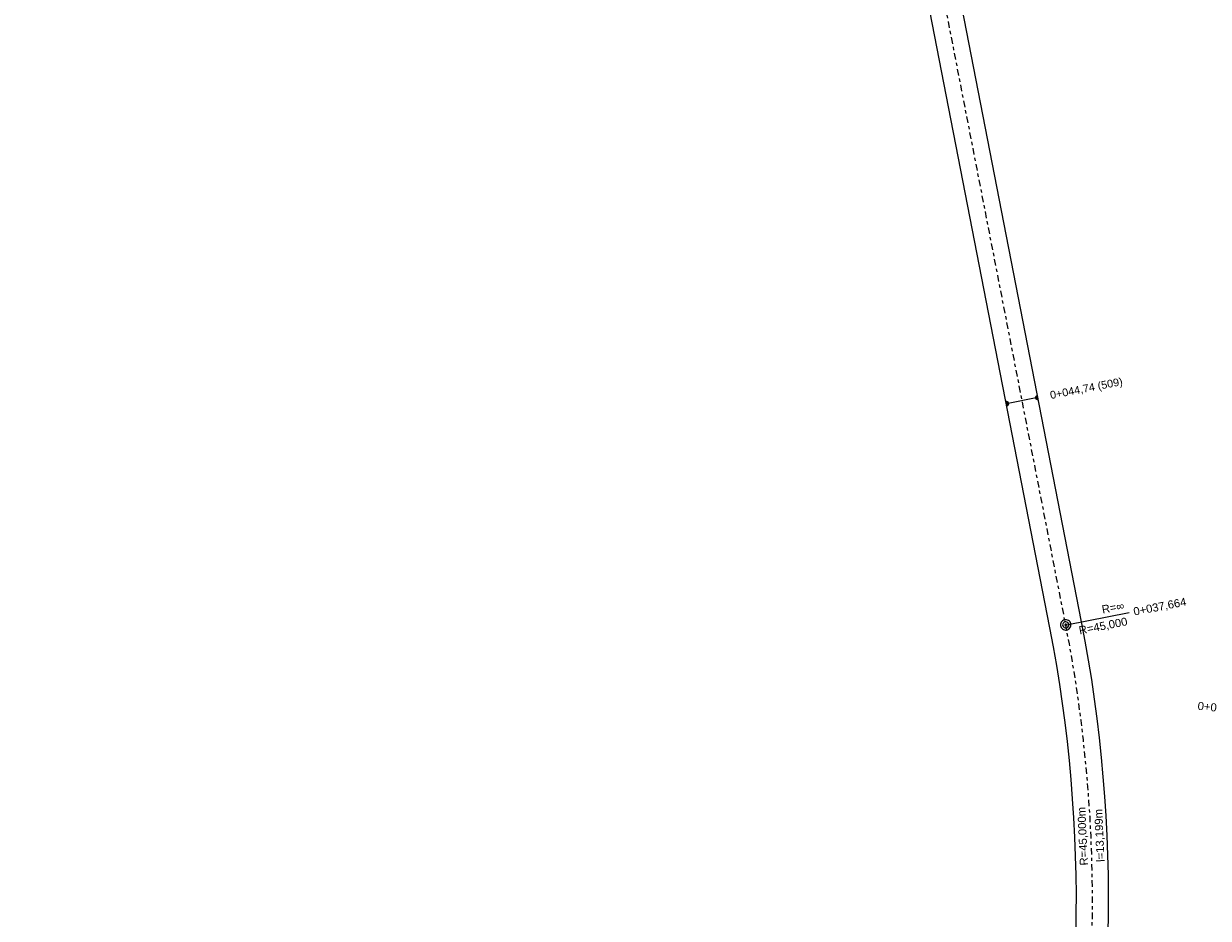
# Model space of a CAD drawing. Extents: x 4534497 to 4534598, y 5622071 to 5622343.
# Tile 6 of 44: x 4534533 to 4534569, y 5622138 to 5622166. Entities that reach past the tile are written whole.
import ezdxf

# ---------------------------------------------------------------- set-up
doc = ezdxf.new("R2010")
doc.units = 0
doc.linetypes.add('LT00000', pattern=[0])
doc.linetypes.add('LT00008', pattern=[0.42, 0.2, -0.1, 0.02, -0.1])
for name, color, linetype, lineweight, true_color in [('A-ELEMENTE', 18, 'LT00000', 5, 0x000000), ('A-LAENGEN', 18, 'LT00000', 5, 0x000000), ('AB_STATIONEN_QUERVERBINDER', 18, 'LT00000', 5, 0x000000), ('ACHSEN', 18, 'LT00000', 5, 0x000000), ('BESCHRIFTUNG', 18, 'LT00000', 5, 0x000000), ('GLEISE', 18, 'LT00000', 5, 0x000000), ('SV', 18, 'LT00000', 5, 0x000000)]:
    doc.layers.add(name, color=color, linetype=linetype, lineweight=lineweight, true_color=true_color)
doc.styles.add('TS100', font='arial.ttf', dxfattribs={"height": 0.2})

# ---------------------------------------------------------------- blocks, each defined once
blk = doc.blocks.new('SYMB1109')
at = {"color": 0, "linetype": 'ByBlock', "lineweight": -2, "flags": 128}
for points in [[(0.5, 0), (0.489765, 0.100649), (0.459479, 0.197178), (0.410382, 0.285634), (0.344483, 0.362396), (0.264482, 0.424322), (0.173653, 0.468876), (0.075714, 0.494234), (-0.025325, 0.499358), (-0.125326, 0.484039), (-0.220197, 0.448902), (-0.306053, 0.395388), (-0.379379, 0.325686), (-0.437173, 0.242651), (-0.47707, 0.149682), (-0.497435, 0.050584), (-0.497435, -0.050584), (-0.47707, -0.149682), (-0.437173, -0.242651), (-0.379379, -0.325686), (-0.306053, -0.395388), (-0.220197, -0.448902), (-0.125326, -0.484039), (-0.025325, -0.499358), (0.075714, -0.494234), (0.173653, -0.468876), (0.264482, -0.424322), (0.344483, -0.362396), (0.410382, -0.285634), (0.459479, -0.197178), (0.489765, -0.100649), (0.5, 0)], [(0.3, 0), (0.283745, 0.09741), (0.236742, 0.184264), (0.164084, 0.25115), (0.073646, 0.29082), (-0.024774, 0.298975), (-0.120509, 0.274732), (-0.203184, 0.220717), (-0.263842, 0.142784), (-0.295908, 0.049378), (-0.295908, -0.049378), (-0.263842, -0.142784), (-0.203184, -0.220717), (-0.120509, -0.274732), (-0.024774, -0.298975), (0.073646, -0.29082), (0.164084, -0.25115), (0.236742, -0.184264), (0.283745, -0.09741), (0.3, 0)]]:
    blk.add_lwpolyline(points, close=True, dxfattribs=at)
blk = doc.blocks.new('SYMB151')
at = {"color": 0, "linetype": 'ByBlock', "lineweight": -2, "flags": 128}
for points in [[(0.5, 0), (0.489765, 0.100649), (0.459479, 0.197178), (0.410382, 0.285634), (0.344483, 0.362396), (0.264482, 0.424322), (0.173653, 0.468876), (0.075714, 0.494234), (-0.025325, 0.499358), (-0.125326, 0.484039), (-0.220197, 0.448902), (-0.306053, 0.395388), (-0.379379, 0.325686), (-0.437173, 0.242651), (-0.47707, 0.149682), (-0.497435, 0.050584), (-0.497435, -0.050584), (-0.47707, -0.149682), (-0.437173, -0.242651), (-0.379379, -0.325686), (-0.306053, -0.395388), (-0.220197, -0.448902), (-0.125326, -0.484039), (-0.025325, -0.499358), (0.075714, -0.494234), (0.173653, -0.468876), (0.264482, -0.424322), (0.344483, -0.362396), (0.410382, -0.285634), (0.459479, -0.197178), (0.489765, -0.100649), (0.5, 0)], [(0.26, 0), (0.24432, 0.088925), (0.199172, 0.167125), (0.13, 0.225167), (0.045149, 0.25605), (-0.045149, 0.25605), (-0.13, 0.225167), (-0.199172, 0.167125), (-0.24432, 0.088925), (-0.26, 0), (-0.24432, -0.088925), (-0.199172, -0.167125), (-0.13, -0.225167), (-0.045149, -0.25605), (0.045149, -0.25605), (0.13, -0.225167), (0.199172, -0.167125), (0.24432, -0.088925), (0.26, 0)]]:
    blk.add_lwpolyline(points, close=True, dxfattribs=at)
blk = doc.blocks.new('SYMB1')
at = {"color": 0, "linetype": 'ByBlock', "lineweight": -2, "flags": 128}
blk.add_lwpolyline([(0, -0.021257), (-0.015712, 0), (0.010166, 0.012015), (0, -0.021257)], close=True, dxfattribs=at)
blk = doc.blocks.new('SYMB7004')
at = {"color": 0, "linetype": 'ByBlock', "lineweight": -2}
for p, q in [((-0.096024, 0.70408), (0.096024, 0.70408)), ((-0.091238, 0.68408), (0.091238, 0.68408)), ((-0.077867, 0.66408), (0.077867, 0.66408)), ((-0.056809, 0.64408), (0.056809, 0.64408)), ((0, -0.725954), (0, 0.724046)), ((-0.1, -0.72595), (0.1, -0.72595)), ((-0.096194, -0.70595), (0.096194, -0.70595)), ((-0.091711, -0.68595), (0.091711, -0.68595)), ((-0.078522, -0.66595), (0.078522, -0.66595)), ((-0.058173, -0.64595), (0.058173, -0.64595)), ((-0.004751, -0.62595), (0.004751, -0.62595))]:
    blk.add_line(p, q, dxfattribs=at)
at = {"color": 0, "linetype": 'ByBlock', "lineweight": -2, "flags": 128}
for points in [[(-0.1, 0.724046), (-0.093959, 0.689854), (-0.076591, 0.659789), (-0.049989, 0.637475), (-0.017361, 0.625602), (0.017361, 0.625602), (0.049989, 0.637475), (0.076591, 0.659789), (0.093959, 0.689854), (0.1, 0.724046)], [(-0.1, -0.725954), (-0.093969, -0.691752), (-0.076604, -0.661675), (-0.05, -0.639351), (-0.017365, -0.627473), (0.017365, -0.627473), (0.05, -0.639351), (0.076604, -0.661675), (0.093969, -0.691752), (0.1, -0.725954)]]:
    blk.add_lwpolyline(points, dxfattribs=at)

msp = doc.modelspace()

# ---------------------------------------------------------------- linework, layer by layer
at = {"layer": 'ACHSEN', "color": 34, "linetype": 'LT00008', "lineweight": 25, "true_color": 0x954a00, "flags": 128}
msp.add_lwpolyline([(4534561.452, 5622110.376), (4534561.691, 5622110.962), (4534561.923, 5622111.55), (4534562.148, 5622112.142), (4534562.365, 5622112.736), (4534562.574, 5622113.332), (4534562.776, 5622113.932), (4534562.97, 5622114.534), (4534563.161, 5622115.15), (4534563.299, 5622115.621), (4534563.429, 5622116.093), (4534563.551, 5622116.567), (4534563.665, 5622117.044), (4534563.772, 5622117.522), (4534563.871, 5622118.002), (4534563.962, 5622118.483), (4534564.045, 5622118.966), (4534564.12, 5622119.45), (4534564.188, 5622119.935), (4534564.247, 5622120.421), (4534564.287, 5622120.786), (4534564.827, 5622126.109), (4534565.42, 5622131.949), (4534565.664, 5622134.352), (4534565.721, 5622134.95), (4534565.769, 5622135.548), (4534565.81, 5622136.146), (4534565.843, 5622136.745), (4534565.867, 5622137.345), (4534565.884, 5622137.945), (4534565.893, 5622138.544), (4534565.894, 5622139.144), (4534565.886, 5622139.744), (4534565.871, 5622140.344), (4534565.848, 5622140.944), (4534565.817, 5622141.543), (4534565.777, 5622142.142), (4534565.73, 5622142.74), (4534565.675, 5622143.337), (4534565.612, 5622143.934), (4534565.541, 5622144.53), (4534565.462, 5622145.124), (4534565.375, 5622145.718), (4534565.28, 5622146.31), (4534565.177, 5622146.902), (4534565.066, 5622147.49), (4534533.843, 5622308.014), (4534533.753, 5622308.496), (4534533.671, 5622308.979), (4534533.597, 5622309.463), (4534533.532, 5622309.949), (4534533.474, 5622310.435), (4534533.424, 5622310.922), (4534533.381, 5622311.41), (4534533.347, 5622311.899), (4534533.321, 5622312.388), (4534533.303, 5622312.878), (4534533.293, 5622313.368), (4534533.291, 5622313.734), (4534533.295, 5622314.367), (4534533.306, 5622314.999), (4534533.326, 5622315.631), (4534533.354, 5622316.263), (4534533.39, 5622316.895), (4534533.434, 5622317.526), (4534533.485, 5622318.156), (4534533.547, 5622318.799)], dxfattribs=at)
at = {"layer": 'BESCHRIFTUNG', "color": 34, "lineweight": 25, "true_color": 0x954a00}
msp.add_line((4534565.091, 5622147.495), (4534567.03, 5622147.872), dxfattribs=at)
at = {"layer": 'GLEISE', "color": 18, "lineweight": 18, "true_color": 0x000000, "flags": 128}
for points in [[(4534560.99, 5622110.569), (4534561.227, 5622111.148), (4534561.457, 5622111.731), (4534561.679, 5622112.316), (4534561.894, 5622112.904), (4534562.101, 5622113.495), (4534562.301, 5622114.088), (4534562.494, 5622114.684), (4534562.682, 5622115.295), (4534562.818, 5622115.757), (4534562.946, 5622116.222), (4534563.066, 5622116.688), (4534563.178, 5622117.156), (4534563.283, 5622117.627), (4534563.38, 5622118.098), (4534563.47, 5622118.572), (4534563.552, 5622119.047), (4534563.626, 5622119.523), (4534563.692, 5622120), (4534563.75, 5622120.478), (4534563.789, 5622120.836), (4534564.33, 5622126.159), (4534564.923, 5622131.999), (4534565.167, 5622134.403), (4534565.223, 5622134.993), (4534565.271, 5622135.585), (4534565.311, 5622136.177), (4534565.343, 5622136.769), (4534565.368, 5622137.362), (4534565.384, 5622137.955), (4534565.393, 5622138.548), (4534565.394, 5622139.142), (4534565.386, 5622139.735), (4534565.371, 5622140.328), (4534565.348, 5622140.921), (4534565.317, 5622141.514), (4534565.279, 5622142.106), (4534565.232, 5622142.697), (4534565.177, 5622143.288), (4534565.115, 5622143.878), (4534565.045, 5622144.467), (4534564.966, 5622145.055), (4534564.88, 5622145.642), (4534564.787, 5622146.228), (4534564.685, 5622146.813), (4534564.576, 5622147.395), (4534533.352, 5622307.919), (4534533.261, 5622308.408), (4534533.178, 5622308.899), (4534533.103, 5622309.392), (4534533.036, 5622309.885), (4534532.977, 5622310.38), (4534532.926, 5622310.875), (4534532.883, 5622311.372), (4534532.848, 5622311.868), (4534532.822, 5622312.366), (4534532.803, 5622312.864), (4534532.793, 5622313.361), (4534532.791, 5622313.734), (4534532.795, 5622314.373), (4534532.807, 5622315.012), (4534532.827, 5622315.65), (4534532.855, 5622316.288), (4534532.891, 5622316.926), (4534532.935, 5622317.563), (4534532.987, 5622318.2), (4534533.049, 5622318.849)], [(4534561.914, 5622110.184), (4534562.155, 5622110.776), (4534562.39, 5622111.37), (4534562.616, 5622111.967), (4534562.836, 5622112.567), (4534563.047, 5622113.17), (4534563.251, 5622113.775), (4534563.447, 5622114.383), (4534563.64, 5622115.006), (4534563.78, 5622115.484), (4534563.912, 5622115.964), (4534564.036, 5622116.446), (4534564.152, 5622116.931), (4534564.261, 5622117.417), (4534564.362, 5622117.905), (4534564.454, 5622118.394), (4534564.539, 5622118.885), (4534564.615, 5622119.377), (4534564.684, 5622119.87), (4534564.744, 5622120.365), (4534564.784, 5622120.735), (4534565.324, 5622126.058), (4534565.917, 5622131.898), (4534566.162, 5622134.302), (4534566.219, 5622134.906), (4534566.268, 5622135.51), (4534566.309, 5622136.116), (4534566.342, 5622136.721), (4534566.367, 5622137.327), (4534566.384, 5622137.934), (4534566.393, 5622138.541), (4534566.394, 5622139.147), (4534566.386, 5622139.754), (4534566.371, 5622140.36), (4534566.347, 5622140.966), (4534566.316, 5622141.572), (4534566.276, 5622142.178), (4534566.228, 5622142.782), (4534566.172, 5622143.387), (4534566.109, 5622143.99), (4534566.037, 5622144.592), (4534565.957, 5622145.194), (4534565.869, 5622145.794), (4534565.773, 5622146.393), (4534565.669, 5622146.991), (4534565.557, 5622147.586), (4534534.333, 5622308.11), (4534534.245, 5622308.583), (4534534.165, 5622309.058), (4534534.092, 5622309.534), (4534534.028, 5622310.012), (4534533.971, 5622310.49), (4534533.921, 5622310.969), (4534533.88, 5622311.449), (4534533.846, 5622311.93), (4534533.821, 5622312.411), (4534533.803, 5622312.892), (4534533.793, 5622313.374), (4534533.791, 5622313.735), (4534533.795, 5622314.361), (4534533.806, 5622314.987), (4534533.826, 5622315.613), (4534533.853, 5622316.238), (4534533.889, 5622316.863), (4534533.932, 5622317.488), (4534533.984, 5622318.112), (4534534.044, 5622318.748)]]:
    msp.add_lwpolyline(points, dxfattribs=at)

# ---------------------------------------------------------------- block references
at = {"layer": 'A-ELEMENTE', "color": 18, "true_color": 0x000000, "xscale": 0.32, "yscale": 0.32, "zscale": 0.32, "rotation": 11.00727}
msp.add_blockref('SYMB1109', (4534565.066, 5622147.49), dxfattribs=at)
at = {"layer": 'AB_STATIONEN_QUERVERBINDER', "color": 18, "true_color": 0x000000, "xscale": 0.001, "yscale": 0.001, "zscale": 0.001}
msp.add_blockref('SYMB1', (4534563.716, 5622154.433), dxfattribs=at)
at = {"layer": 'BESCHRIFTUNG', "color": 34, "true_color": 0x954a00, "xscale": 0.05, "yscale": 0.05, "zscale": 0.05, "rotation": 11.00727}
msp.add_blockref('SYMB151', (4534565.066, 5622147.49), dxfattribs=at)
at = {"layer": 'SV', "color": 18, "true_color": 0x000000, "xscale": 0.68, "yscale": 0.68, "zscale": 0.68, "rotation": 101.00727}
msp.add_blockref('SYMB7004', (4534563.716, 5622154.433), dxfattribs=at)

# ---------------------------------------------------------------- texts
at = {"layer": 'A-ELEMENTE', "color": 18, "true_color": 0x000000, "style": 'TS100'}
msp.add_text('R=45,000m', height=0.25, rotation=92.6045, dxfattribs=at).set_placement((4534565.754, 5622140.044))
at = {"layer": 'A-LAENGEN', "color": 18, "true_color": 0x000000, "style": 'TS100'}
msp.add_text('l=13,199m', height=0.25, rotation=92.6045, dxfattribs=at).set_placement((4534566.269, 5622140.155))
at = {"layer": 'AB_STATIONEN_QUERVERBINDER', "color": 18, "lineweight": 25, "true_color": 0x000000, "style": 'TS100'}
msp.add_text('0+044,74 (509)', height=0.24, rotation=11.0073, dxfattribs=at).set_placement((4534564.605, 5622154.483))
at = {"layer": 'BESCHRIFTUNG', "color": 34, "lineweight": 25, "true_color": 0x954a00, "style": 'TS100'}
for s, p in [('0+037,664', (4534567.189, 5622147.776)), ('R=45,000', (4534565.498, 5622147.192))]:
    msp.add_text(s, height=0.25, rotation=11.0073, dxfattribs=at).set_placement(p)
at = {"layer": 'BESCHRIFTUNG', "color": 34, "lineweight": 25, "true_color": 0x954a00, "style": 'TS100', "width": 0.99}
msp.add_text('R=∞', height=0.25, rotation=11.0073, dxfattribs=at).set_placement((4534566.21, 5622147.84))
at = {"layer": 'BESCHRIFTUNG', "color": 4, "lineweight": 25, "true_color": 0x2bf4ff, "style": 'TS100'}
msp.add_text('0+000,000', height=0.25, rotation=354.2018, dxfattribs=at).set_placement((4534569.141, 5622144.863))

doc.saveas('drawing.dxf')
